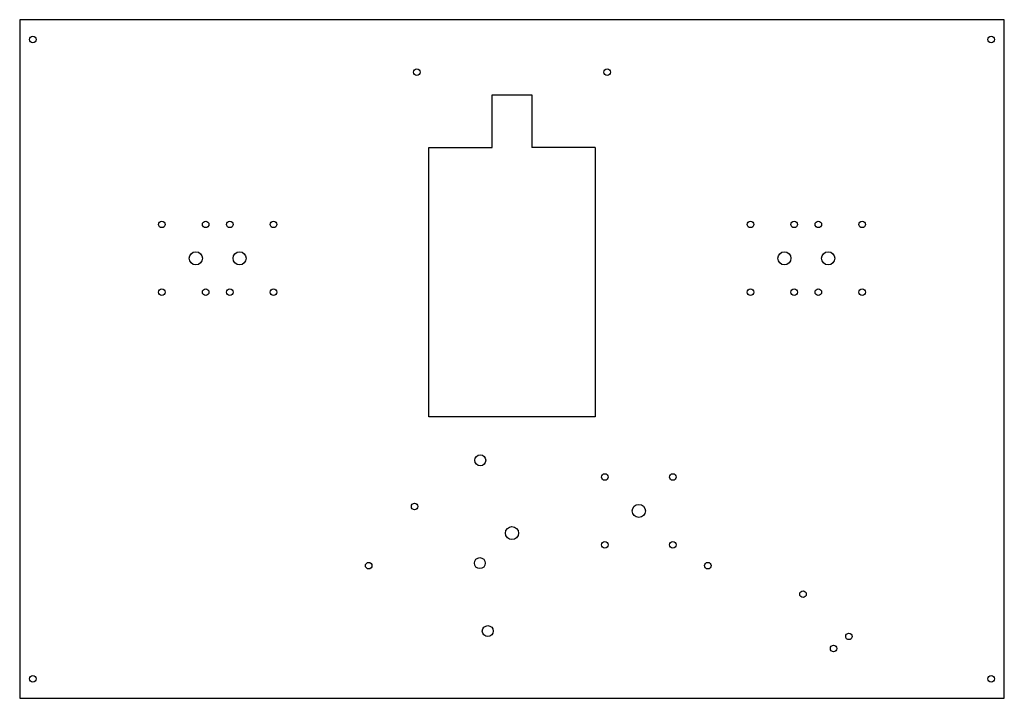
# Model space of a CAD drawing. Header units: millimetres. Extents: x 79 to 529, y 72 to 382.
import ezdxf

# ---------------------------------------------------------------- set-up
doc = ezdxf.new("R2010")
doc.units = ezdxf.units.MM
doc.header["$LTSCALE"] = 0.75
doc.layers.add('VISIBLE', color=7, linetype='CONTINUOUS')

msp = doc.modelspace()

# ---------------------------------------------------------------- linework, layer by layer
at = {"layer": 'VISIBLE'}
for p, q in [((528.687012, 382.402358), (78.687012, 382.402358)), ((78.687012, 382.402358), (78.687012, 72.402358)), ((528.687012, 72.402358), (528.687012, 382.402358)), ((294.687127, 348.052523), (312.686915, 348.052523)), ((294.687127, 324.052359), (294.687127, 348.052523)), ((312.686915, 348.052523), (312.686915, 324.052359)), ((265.686955, 201.052359), (265.686955, 324.052359)), ((265.686955, 324.052359), (294.687127, 324.052359)), ((341.686955, 324.052359), (312.686915, 324.052359)), ((341.686955, 324.052359), (341.686955, 201.052359)), ((341.686955, 201.052359), (265.686955, 201.052359)), ((78.687012, 72.402358), (528.687012, 72.402358))]:
    msp.add_line(p, q, dxfattribs=at)
for centre, radius in [((84.655848, 373.34494), 1.5), ((522.686848, 373.40194), 1.5), ((260.187289, 358.402485), 1.5), ((347.187289, 358.402485), 1.5), ((143.68718, 288.899378), 1.5), ((163.68718, 288.899378), 1.5), ((174.68718, 288.899378), 1.5), ((194.68718, 288.899378), 1.5), ((412.68718, 288.899378), 1.5), ((432.68718, 288.899378), 1.5), ((443.68718, 288.899378), 1.5), ((463.68718, 288.899378), 1.5), ((159.18718, 273.399378), 3), ((179.18718, 273.399378), 3), ((428.18718, 273.399378), 3), ((448.18718, 273.399378), 3), ((143.68718, 257.899378), 1.5), ((163.68718, 257.899378), 1.5), ((174.68718, 257.899378), 1.5), ((194.68718, 257.899378), 1.5), ((412.68718, 257.899378), 1.5), ((432.68718, 257.899378), 1.5), ((443.68718, 257.899378), 1.5), ((463.68718, 257.899378), 1.5), ((289.187506, 181.127158), 2.5), ((346.151896, 173.492208), 1.5), ((377.151896, 173.492208), 1.5), ((259.186896, 159.992208), 1.5), ((361.651896, 157.992208), 3), ((303.686955, 147.870026), 3), ((346.151896, 142.492208), 1.5), ((377.151896, 142.492208), 1.5), ((288.994796, 134.146974), 2.5), ((238.186896, 132.992208), 1.5), ((393.151896, 132.992208), 1.5), ((436.687451, 119.980774), 1.5), ((292.628099, 103.116084), 2.5), ((457.68402, 100.686949), 1.5), ((450.682924, 95.145996), 1.5), ((84.655848, 81.34494), 1.5), ((522.655848, 81.34494), 1.5)]:
    msp.add_circle(centre, radius, dxfattribs=at)

doc.saveas('drawing.dxf')
